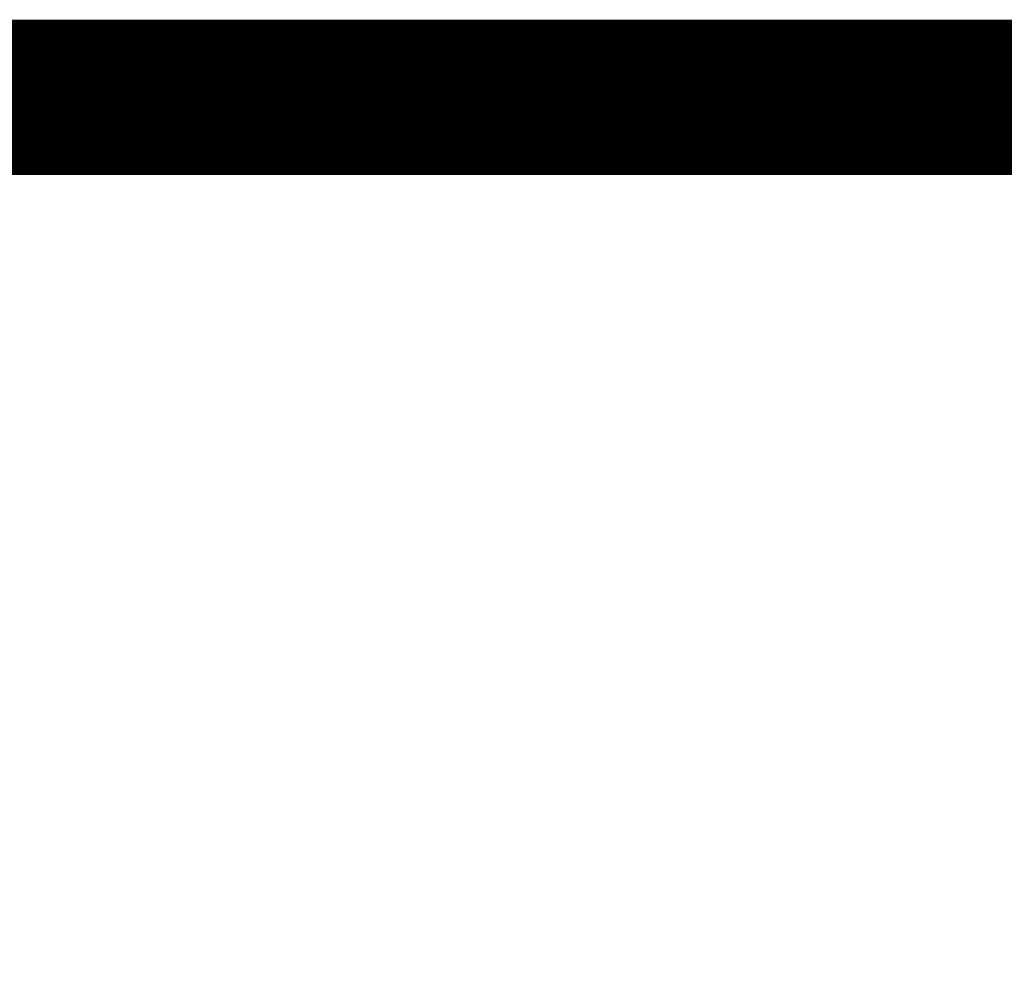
# Model space of a CAD drawing. Header units: metres. Extents: x -699 to 2316, y -1199 to 781.
# Tile 134 of 256: x -77.43 to -71.1, y -71.5 to -65.27. Entities that reach past the tile are written whole.
import ezdxf

# ---------------------------------------------------------------- set-up
doc = ezdxf.new("R2010")
doc.units = ezdxf.units.M
doc.layers.add('X-XX-AL-TEKENBLAD_VIEWPORT-G', color=7, linetype='Continuous', lineweight=18, plot=False)

msp = doc.modelspace()

# ---------------------------------------------------------------- linework, layer by layer
at = {"layer": 'X-XX-AL-TEKENBLAD_VIEWPORT-G', "color": 3, "const_width": 1}
msp.add_lwpolyline([(-102.4438644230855, -65.7666844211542), (-65.26269609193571, -65.7666844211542), (-65.26269609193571, -119.9545912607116), (-102.4438644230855, -119.9545912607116)], close=True, dxfattribs=at)

doc.saveas('drawing.dxf')
